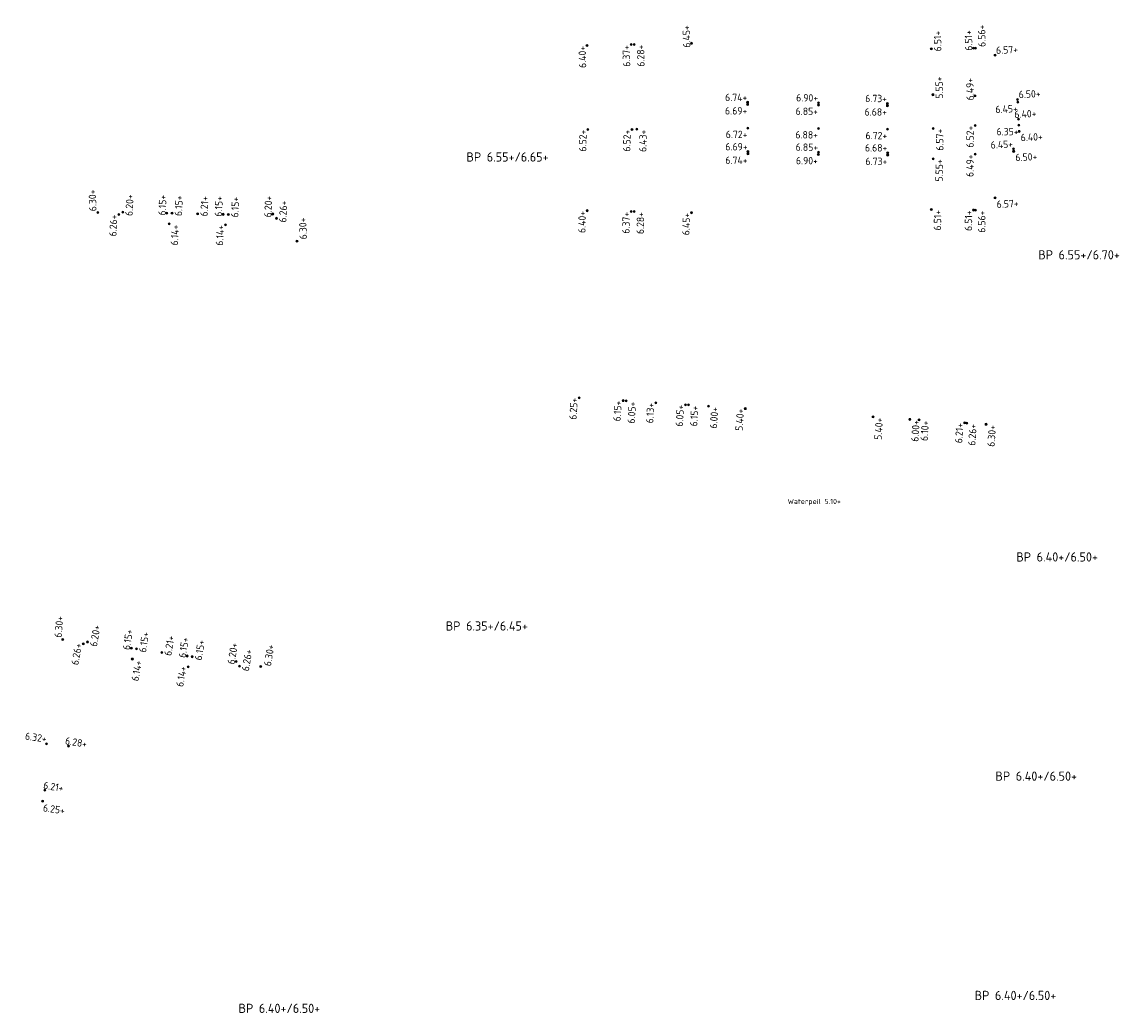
# Model space of a CAD drawing. Extents: x 168267 to 168723, y 448732 to 449595.
# Tile 4 of 32: x 168408 to 168515, y 448843 to 448940. Entities that reach past the tile are written whole.
import ezdxf
from ezdxf.enums import TextEntityAlignment as Align

# ---------------------------------------------------------------- set-up
doc = ezdxf.new("R2010")
doc.units = 0
doc.header["$MEASUREMENT"] = 0
for name, color, linetype, lineweight in [('N-PV-OG-SP_PEIL_0200_BOUWPEIL-T', 30, 'Continuous', 0), ('N-PV-OG-SP_PEIL_0500_KAVELPEIL-S', 140, 'Continuous', 0), ('N-PV-OG-SP_PEIL_0500_WEGPEIL-S', 210, 'Continuous', 0), ('N-PV-OG-SP_PEIL_0500_WEGPEIL_GOOT-S', 190, 'Continuous', 0), ('N-PV-OG-SP_PEIL_BOUWPEIL-S', 30, 'Continuous', 0)]:
    doc.layers.add(name, color=color, linetype=linetype, lineweight=lineweight)
doc.styles.add('NLCS-ISO', font='NLCS-ISO.ttf')
doc.styles.add('NLCS-ISO-M200-T25', font='NLCS-ISO.ttf', dxfattribs={"height": 0.5})

# ---------------------------------------------------------------- blocks, each defined once
blk = doc.blocks.new('*U7')
h = blk.add_hatch(color=256)
h.dxf.hatch_style = 1
edge = h.paths.add_edge_path()
edge.add_arc((0, 0), 0.25, 0, 360)
blk.add_circle((0, 0), 0.25)
at = {"ltscale": 0.1, "style": 'NLCS-ISO'}
blk.add_attdef('NAP', text='', height=1.8, dxfattribs=at).set_placement((-0.09, -2.99), align=Align.BOTTOM_RIGHT)
blk = doc.blocks.new('SOG-PEIL_BOUWPEIL-SO')
at = {"layer": 'Defpoints'}
blk.add_point((0, 0), dxfattribs=at)
at = {"layer": 'N-PV-OG-SP_PEIL_0200_BOUWPEIL-T', "style": 'NLCS-ISO'}
for tag in ['BOUWPEIL-DEF', 'BOUWPEIL-SP']:
    blk.add_attdef(tag, text='', height=0.9, dxfattribs=at).set_placement((0, 0), align=Align.MIDDLE)
blk = doc.blocks.new('*U4')
h = blk.add_hatch(color=256)
h.dxf.hatch_style = 1
edge = h.paths.add_edge_path()
edge.add_arc((0, 0), 0.25, 0, 360)
blk.add_circle((0, 0), 0.25)
at = {"ltscale": 0.1, "style": 'NLCS-ISO'}
blk.add_attdef('NAP', text='', height=1.8, dxfattribs=at).set_placement((4.41, -0.25), align=Align.BOTTOM_RIGHT)
blk = doc.blocks.new('*U3')
h = blk.add_hatch(color=256)
h.dxf.hatch_style = 1
edge = h.paths.add_edge_path()
edge.add_arc((0, 0), 0.25, 0, 360)
blk.add_circle((0, 0), 0.25)
at = {"ltscale": 0.1, "style": 'NLCS-ISO'}
blk.add_attdef('NAP', text='', height=1.8, dxfattribs=at).set_placement((-0.09, -2.99), align=Align.BOTTOM_RIGHT)
blk = doc.blocks.new('*U5')
h = blk.add_hatch(color=256)
h.dxf.hatch_style = 1
edge = h.paths.add_edge_path()
edge.add_arc((0, 0), 0.25, 0, 360)
blk.add_circle((0, 0), 0.25)
at = {"ltscale": 0.1, "style": 'NLCS-ISO'}
blk.add_attdef('NAP', text='', height=1.8, dxfattribs=at).set_placement((4.41, -2.99), align=Align.BOTTOM_RIGHT)
blk = doc.blocks.new('SOG-PEIL_HD-SO')
h = blk.add_hatch(color=256)
h.dxf.hatch_style = 1
edge = h.paths.add_edge_path()
edge.add_arc((0, 0), 0.25, 0, 360)
blk.add_circle((0, 0), 0.25)
at = {"ltscale": 0.1, "style": 'NLCS-ISO'}
blk.add_attdef('NAP', text='', height=1.8, dxfattribs=at).set_placement((-0.09, -0.25), align=Align.BOTTOM_RIGHT)
blk = doc.blocks.new('*U14')
h = blk.add_hatch(color=256)
h.dxf.hatch_style = 1
edge = h.paths.add_edge_path()
edge.add_arc((0, 0), 0.25, 0, 360)
blk.add_circle((0, 0), 0.25)
at = {"ltscale": 0.1, "style": 'NLCS-ISO'}
blk.add_attdef('NAP', text='', height=1.8, dxfattribs=at).set_placement((-0.09, -0.25), align=Align.BOTTOM_RIGHT)
blk = doc.blocks.new('*U8')
h = blk.add_hatch(color=256)
h.dxf.hatch_style = 1
edge = h.paths.add_edge_path()
edge.add_arc((0, 0), 0.25, 0, 360)
blk.add_circle((0, 0), 0.25)
at = {"ltscale": 0.1, "style": 'NLCS-ISO'}
blk.add_attdef('NAP', text='', height=1.8, dxfattribs=at).set_placement((4.41, -0.25), align=Align.BOTTOM_RIGHT)
blk = doc.blocks.new('*U33')
h = blk.add_hatch(color=256)
h.dxf.hatch_style = 1
edge = h.paths.add_edge_path()
edge.add_arc((0, 0), 0.25, 0, 360)
blk.add_circle((0, 0), 0.25)
at = {"ltscale": 0.1, "style": 'NLCS-ISO'}
blk.add_attdef('NAP', text='', height=1.8, dxfattribs=at).set_placement((-0.09, -0.25), align=Align.BOTTOM_RIGHT)
blk = doc.blocks.new('*U15')
h = blk.add_hatch(color=256)
h.dxf.hatch_style = 1
edge = h.paths.add_edge_path()
edge.add_arc((0, 0), 0.25, 0, 360)
blk.add_circle((0, 0), 0.25)
at = {"ltscale": 0.1, "style": 'NLCS-ISO'}
blk.add_attdef('NAP', text='', height=1.8, dxfattribs=at).set_placement((4.41, -0.25), align=Align.BOTTOM_RIGHT)
blk = doc.blocks.new('*U25')
h = blk.add_hatch(color=256)
h.dxf.hatch_style = 1
edge = h.paths.add_edge_path()
edge.add_arc((0, 0), 0.25, 0, 360)
blk.add_circle((0, 0), 0.25)
at = {"ltscale": 0.1, "style": 'NLCS-ISO'}
blk.add_attdef('NAP', text='', height=1.8, dxfattribs=at).set_placement((-0.09, -0.25), align=Align.BOTTOM_RIGHT)
blk = doc.blocks.new('*U10')
h = blk.add_hatch(color=256)
h.dxf.hatch_style = 1
edge = h.paths.add_edge_path()
edge.add_arc((0, 0), 0.25, 0, 360)
blk.add_circle((0, 0), 0.25)
at = {"ltscale": 0.1, "style": 'NLCS-ISO'}
blk.add_attdef('NAP', text='', height=1.8, dxfattribs=at).set_placement((-0.09, -0.25), align=Align.BOTTOM_RIGHT)
blk = doc.blocks.new('*U37')
h = blk.add_hatch(color=256)
h.dxf.hatch_style = 1
edge = h.paths.add_edge_path()
edge.add_arc((0, 0), 0.25, 0, 360)
blk.add_circle((0, 0), 0.25)
at = {"ltscale": 0.1, "style": 'NLCS-ISO'}
blk.add_attdef('NAP', text='', height=1.8, dxfattribs=at).set_placement((4.41, -2.99), align=Align.BOTTOM_RIGHT)
blk = doc.blocks.new('*U17')
h = blk.add_hatch(color=256)
h.dxf.hatch_style = 1
edge = h.paths.add_edge_path()
edge.add_arc((0, 0), 0.25, 0, 360)
blk.add_circle((0, 0), 0.25)
at = {"ltscale": 0.1, "style": 'NLCS-ISO'}
blk.add_attdef('NAP', text='', height=1.8, dxfattribs=at).set_placement((4.41, -2.99), align=Align.BOTTOM_RIGHT)
blk = doc.blocks.new('*U54')
h = blk.add_hatch(color=256)
h.dxf.hatch_style = 1
edge = h.paths.add_edge_path()
edge.add_arc((0, 0), 0.25, 0, 360)
blk.add_circle((0, 0), 0.25)
at = {"ltscale": 0.1, "style": 'NLCS-ISO'}
blk.add_attdef('NAP', text='', height=1.8, dxfattribs=at).set_placement((-0.09, -0.25), align=Align.BOTTOM_RIGHT)
blk = doc.blocks.new('*U63')
h = blk.add_hatch(color=256)
h.dxf.hatch_style = 1
edge = h.paths.add_edge_path()
edge.add_arc((0, 0), 0.25, 0, 360)
blk.add_circle((0, 0), 0.25)
at = {"ltscale": 0.1, "style": 'NLCS-ISO'}
blk.add_attdef('NAP', text='', height=1.8, dxfattribs=at).set_placement((4.41, -2.99), align=Align.BOTTOM_RIGHT)
blk = doc.blocks.new('*U64')
h = blk.add_hatch(color=256)
h.dxf.hatch_style = 1
edge = h.paths.add_edge_path()
edge.add_arc((0, 0), 0.25, 0, 360)
blk.add_circle((0, 0), 0.25)
at = {"ltscale": 0.1, "style": 'NLCS-ISO'}
blk.add_attdef('NAP', text='', height=1.8, dxfattribs=at).set_placement((4.41, -0.25), align=Align.BOTTOM_RIGHT)
blk = doc.blocks.new('*U55')
h = blk.add_hatch(color=256)
h.dxf.hatch_style = 1
edge = h.paths.add_edge_path()
edge.add_arc((0, 0), 0.25, 0, 360)
blk.add_circle((0, 0), 0.25)
at = {"ltscale": 0.1, "style": 'NLCS-ISO'}
blk.add_attdef('NAP', text='', height=1.8, dxfattribs=at).set_placement((4.41, -0.25), align=Align.BOTTOM_RIGHT)

msp = doc.modelspace()

# ---------------------------------------------------------------- block references
at = {"layer": 'N-PV-OG-SP_PEIL_0500_KAVELPEIL-S'}
for name, p, xscale, yscale, zscale, rotation, values in [('SOG-PEIL_HD-SO', (168463.09, 448937.56), 0.4, 0.4, 0.4, 91.15970150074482, {'NAP': '6.40+'}), ('SOG-PEIL_HD-SO', (168463.18, 448929.36), 0.4000000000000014, 0.4000000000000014, 0.4000000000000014, 88.86674798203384, {'NAP': '6.52+'}), ('SOG-PEIL_HD-SO', (168463.1, 448921.43), 0.4000000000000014, 0.4000000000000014, 0.4000000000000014, 88.86674798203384, {'NAP': '6.40+'}), ('SOG-PEIL_HD-SO', (168462.32, 448903.16), 0.3999999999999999, 0.3999999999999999, 0.3999999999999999, 86.26803714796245, {'NAP': '6.25+'}), ('*U3', (168502.04, 448900.57), 0.3999999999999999, 0.3999999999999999, 0.3999999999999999, 86.26803714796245, {'NAP': '6.30+'}), ('*U10', (168410.32, 448869.38), 0.4000000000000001, 0.4000000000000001, 0.4000000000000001, 352.2396485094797, {'NAP': '6.32+'})]:
    msp.add_blockref(name, p, dxfattribs=dict(at, xscale=xscale, yscale=yscale, zscale=zscale, rotation=rotation)).add_auto_attribs(values)
ref = msp.add_blockref('*U4', (168502.92, 448936.6), dxfattribs=dict(at, xscale=0.4, yscale=0.4, zscale=0.4, rotation=2.802931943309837))
ref.add_attrib('NAP', '6.57+', dxfattribs={"layer": '0', "ltscale": 0.1, "height": 0.72, "rotation": 2.8029, "style": 'NLCS-ISO'}).set_placement((168505.19, 448936.61), align=Align.BOTTOM_RIGHT)
ref = msp.add_blockref('*U15', (168415.33, 448921.24), dxfattribs=dict(at, xscale=0.4000000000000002, yscale=0.4000000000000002, zscale=0.4000000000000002, rotation=91.94151555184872))
ref.add_attrib('NAP', '6.30+', dxfattribs={"layer": '0', "ltscale": 0.1, "height": 0.72, "rotation": 91.9415, "style": 'NLCS-ISO'}).set_placement((168415.36, 448923.51), align=Align.BOTTOM_RIGHT)
ref = msp.add_blockref('*U5', (168502.92, 448922.67), dxfattribs=dict(at, xscale=0.4, yscale=0.4, zscale=0.4, rotation=2.802931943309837))
ref.add_attrib('NAP', '6.57+', dxfattribs={"layer": '0', "ltscale": 0.1, "height": 0.72, "rotation": 2.8029, "style": 'NLCS-ISO'}).set_placement((168505.25, 448921.58), align=Align.BOTTOM_RIGHT)
ref = msp.add_blockref('*U17', (168434.78, 448918.46), dxfattribs=dict(at, xscale=0.4000000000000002, yscale=0.4000000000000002, zscale=0.4000000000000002, rotation=91.94151555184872))
ref.add_attrib('NAP', '6.30+', dxfattribs={"layer": '0', "ltscale": 0.1, "height": 0.72, "rotation": 91.9415, "style": 'NLCS-ISO'}).set_placement((168435.9, 448920.77), align=Align.BOTTOM_RIGHT)
ref = msp.add_blockref('*U15', (168411.91, 448879.56), dxfattribs=dict(at, xscale=0.4000000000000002, yscale=0.4000000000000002, zscale=0.4000000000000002, rotation=85.19612704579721))
ref.add_attrib('NAP', '6.30+', dxfattribs={"layer": '0', "ltscale": 0.1, "height": 0.72, "rotation": 85.1961, "style": 'NLCS-ISO'}).set_placement((168412.2, 448881.81), align=Align.BOTTOM_RIGHT)
ref = msp.add_blockref('*U17', (168431.24, 448876.93), dxfattribs=dict(at, xscale=0.4000000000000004, yscale=0.4000000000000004, zscale=0.4000000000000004, rotation=80.4))
ref.add_attrib('NAP', '6.30+', dxfattribs={"layer": '0', "ltscale": 0.1, "height": 0.72, "rotation": 80.4, "style": 'NLCS-ISO'}).set_placement((168432.8, 448878.97), align=Align.BOTTOM_RIGHT)
ref = msp.add_blockref('*U37', (168409.95, 448863.77), dxfattribs=dict(at, xscale=0.4000000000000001, yscale=0.4000000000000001, zscale=0.4000000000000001, rotation=352.2396485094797))
ref.add_attrib('NAP', '6.25+', dxfattribs={"layer": '0', "ltscale": 0.1, "height": 0.72, "rotation": 352.2396, "style": 'NLCS-ISO'}).set_placement((168412.04, 448862.28), align=Align.BOTTOM_RIGHT)
at = {"layer": 'N-PV-OG-SP_PEIL_0500_WEGPEIL-S'}
for name, p, xscale, yscale, zscale, rotation, values in [('*U15', (168473.29, 448937.77), 0.3999999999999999, 0.3999999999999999, 0.3999999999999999, 90.93132463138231, {'NAP': '6.45+'}), ('*U5', (168496.7, 448937.22), 0.3999999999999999, 0.3999999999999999, 0.3999999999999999, 90.93132463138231, {'NAP': '6.51+'}), ('*U8', (168500.82, 448937.3), 0.3999999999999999, 0.3999999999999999, 0.3999999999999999, 90.93132463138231, {'NAP': '6.51+'}), ('SOG-PEIL_HD-SO', (168467.39, 448937.65), 0.4, 0.4, 0.4, 91.15970150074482, {'NAP': '6.37+'}), ('*U3', (168467.69, 448937.66), 0.4, 0.4, 0.4, 91.15970150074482, {'NAP': '6.28+'}), ('*U5', (168496.86, 448932.75), 0.3999999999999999, 0.3999999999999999, 0.3999999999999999, 90.93132463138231, {'NAP': '5.55+'}), ('*U8', (168500.96, 448932.63), 0.3999999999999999, 0.3999999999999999, 0.3999999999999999, 90.93132463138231, {'NAP': '6.49+'}), ('*U33', (168478.77, 448932.01), 0.3999999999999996, 0.3999999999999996, 0.3999999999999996, 359.8525877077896, {'NAP': '6.74+'}), ('*U33', (168485.68, 448931.96), 0.3999999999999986, 0.3999999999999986, 0.3999999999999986, 359.5194881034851, {'NAP': '6.90+'}), ('*U33', (168492.41, 448931.9), 0.3999999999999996, 0.3999999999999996, 0.3999999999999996, 359.8525877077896, {'NAP': '6.73+'}), ('*U7', (168478.77, 448931.79), 0.3999999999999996, 0.3999999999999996, 0.3999999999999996, 359.8525877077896, {'NAP': '6.69+'}), ('*U7', (168485.68, 448931.74), 0.3999999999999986, 0.3999999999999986, 0.3999999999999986, 359.5194881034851, {'NAP': '6.85+'}), ('*U7', (168492.41, 448931.68), 0.3999999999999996, 0.3999999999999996, 0.3999999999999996, 359.8525877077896, {'NAP': '6.68+'}), ('*U3', (168505.14, 448932.03), 0.4, 0.4, 0.4, 2.802931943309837, {'NAP': '6.45+'}), ('*U4', (168505.22, 448930.37), 0.4, 0.4, 0.4, 2.802931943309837, {'NAP': '6.40+'}), ('SOG-PEIL_HD-SO', (168467.48, 448929.36), 0.4, 0.4, 0.4, 88.79999999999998, {'NAP': '6.52+'}), ('*U3', (168467.95, 448929.38), 0.4000000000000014, 0.4000000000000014, 0.4000000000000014, 88.86674798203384, {'NAP': '6.43+'}), ('*U7', (168478.79, 448929.49), 0.3999999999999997, 0.3999999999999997, 0.3999999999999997, 359.8525877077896, {'NAP': '6.72+'}), ('*U7', (168485.68, 448929.44), 0.3999999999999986, 0.3999999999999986, 0.3999999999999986, 359.5194881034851, {'NAP': '6.88+'}), ('*U7', (168492.43, 448929.38), 0.3999999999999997, 0.3999999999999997, 0.3999999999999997, 359.8525877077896, {'NAP': '6.72+'}), ('*U7', (168496.88, 448929.46), 0.3999999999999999, 0.3999999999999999, 0.3999999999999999, 90.93132463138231, {'NAP': '6.57+'}), ('*U14', (168500.98, 448929.75), 0.4, 0.4, 0.4, 89.1303043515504, {'NAP': '6.52+'}), ('*U33', (168478.8, 448927.19), 0.3999999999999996, 0.3999999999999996, 0.3999999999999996, 359.8525877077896, {'NAP': '6.69+'}), ('*U33', (168485.68, 448927.14), 0.3999999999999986, 0.3999999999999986, 0.3999999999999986, 359.5194881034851, {'NAP': '6.85+'}), ('*U33', (168492.44, 448927.08), 0.3999999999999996, 0.3999999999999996, 0.3999999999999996, 359.8525877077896, {'NAP': '6.68+'}), ('SOG-PEIL_HD-SO', (168504.73, 448927.47), 0.4, 0.4, 0.4, 2.802931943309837, {'NAP': '6.45+'}), ('*U7', (168478.8, 448926.97), 0.3999999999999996, 0.3999999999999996, 0.3999999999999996, 359.8525877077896, {'NAP': '6.74+'}), ('*U7', (168485.67, 448926.92), 0.3999999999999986, 0.3999999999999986, 0.3999999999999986, 359.5194881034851, {'NAP': '6.90+'}), ('*U7', (168492.44, 448926.86), 0.3999999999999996, 0.3999999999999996, 0.3999999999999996, 359.8525877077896, {'NAP': '6.73+'}), ('*U7', (168496.87, 448926.49), 0.3999999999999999, 0.3999999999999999, 0.3999999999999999, 88.97887768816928, {'NAP': '5.55+'}), ('*U14', (168500.97, 448926.94), 0.4, 0.4, 0.4, 89.1303043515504, {'NAP': '6.49+'}), ('*U63', (168417.77, 448921.29), 0.4, 0.4, 0.4, 87.14317106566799, {'NAP': '6.20+'}), ('*U64', (168422.08, 448921.19), 0.4, 0.4, 0.4, 87.14317106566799, {'NAP': '6.15+'}), ('*U63', (168422.58, 448921.18), 0.4, 0.4, 0.4, 87.14317106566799, {'NAP': '6.15+'}), ('*U63', (168425.08, 448921.12), 0.4, 0.4, 0.4, 87.14317106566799, {'NAP': '6.21+'}), ('*U64', (168427.58, 448921.07), 0.4, 0.4, 0.4, 87.14317106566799, {'NAP': '6.15+'}), ('*U63', (168428.08, 448921.05), 0.4, 0.4, 0.4, 87.14317106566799, {'NAP': '6.15+'}), ('*U64', (168432.41, 448921.1), 0.4, 0.4, 0.4, 87.14317106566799, {'NAP': '6.20+'}), ('*U63', (168432.77, 448920.68), 0.4, 0.4, 0.4, 87.14317106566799, {'NAP': '6.26+'}), ('*U54', (168417.38, 448921.06), 0.4, 0.4, 0.4, 87.14317106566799, {'NAP': '6.26+'}), ('SOG-PEIL_HD-SO', (168467.4, 448921.34), 0.4000000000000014, 0.4000000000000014, 0.4000000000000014, 88.86674798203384, {'NAP': '6.37+'}), ('*U3', (168467.7, 448921.34), 0.4000000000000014, 0.4000000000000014, 0.4000000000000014, 88.86674798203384, {'NAP': '6.28+'}), ('*U25', (168473.3, 448921.23), 0.3999999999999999, 0.3999999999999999, 0.3999999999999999, 87.41269905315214, {'NAP': '6.45+'}), ('*U3', (168496.7, 448921.55), 0.4, 0.4, 0.4, 89.1303043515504, {'NAP': '6.51+'}), ('*U14', (168500.82, 448921.49), 0.4, 0.4, 0.4, 89.1303043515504, {'NAP': '6.51+'}), ('*U3', (168501.02, 448921.48), 0.4, 0.4, 0.4, 89.1303043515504, {'NAP': '6.56+'}), ('SOG-PEIL_HD-SO', (168466.61, 448902.88), 0.3999999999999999, 0.3999999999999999, 0.3999999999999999, 86.26803714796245, {'NAP': '6.15+'}), ('*U3', (168466.91, 448902.86), 0.3999999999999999, 0.3999999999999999, 0.3999999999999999, 86.26803714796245, {'NAP': '6.05+'}), ('SOG-PEIL_HD-SO', (168469.8, 448902.67), 0.3999999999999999, 0.3999999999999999, 0.3999999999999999, 86.26803714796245, {'NAP': '6.13+'}), ('SOG-PEIL_HD-SO', (168472.7, 448902.48), 0.3999999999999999, 0.3999999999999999, 0.3999999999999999, 86.26803714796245, {'NAP': '6.05+'}), ('*U3', (168473, 448902.46), 0.3999999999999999, 0.3999999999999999, 0.3999999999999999, 86.26803714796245, {'NAP': '6.15+'}), ('*U3', (168474.94, 448902.34), 0.3999999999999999, 0.3999999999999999, 0.3999999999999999, 86.26803714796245, {'NAP': '6.00+'}), ('SOG-PEIL_HD-SO', (168478.54, 448902.1), 0.3999999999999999, 0.3999999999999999, 0.3999999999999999, 86.26803714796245, {'NAP': '5.40+'}), ('*U3', (168491.01, 448901.29), 0.3999999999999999, 0.3999999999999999, 0.3999999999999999, 86.26803714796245, {'NAP': '5.40+'}), ('*U3', (168494.6, 448901.05), 0.3999999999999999, 0.3999999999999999, 0.3999999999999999, 86.26803714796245, {'NAP': '6.00+'}), ('*U3', (168495.5, 448901), 0.3999999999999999, 0.3999999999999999, 0.3999999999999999, 86.26803714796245, {'NAP': '6.10+'}), ('*U14', (168499.96, 448900.71), 0.3999999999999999, 0.3999999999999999, 0.3999999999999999, 86.26803714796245, {'NAP': '6.21+'}), ('*U3', (168500.16, 448900.69), 0.3999999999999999, 0.3999999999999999, 0.3999999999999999, 86.26803714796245, {'NAP': '6.26+'}), ('*U63', (168414.34, 448879.32), 0.4, 0.4, 0.4, 80.39778255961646, {'NAP': '6.20+'}), ('*U64', (168418.61, 448878.72), 0.4, 0.4, 0.4, 80.39778255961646, {'NAP': '6.15+'}), ('*U63', (168419.11, 448878.65), 0.4, 0.4, 0.4, 80.39778255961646, {'NAP': '6.15+'}), ('*U63', (168421.58, 448878.3), 0.4, 0.4, 0.4, 80.39778255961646, {'NAP': '6.21+'}), ('*U64', (168424.06, 448877.95), 0.4, 0.4, 0.4, 80.39778255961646, {'NAP': '6.15+'}), ('*U54', (168413.92, 448879.14), 0.4, 0.4, 0.4, 80.39778255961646, {'NAP': '6.26+'}), ('*U63', (168424.55, 448877.88), 0.4, 0.4, 0.4, 80.39778255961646, {'NAP': '6.15+'}), ('*U64', (168428.85, 448877.41), 0.4, 0.4, 0.4, 80.39778255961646, {'NAP': '6.20+'}), ('*U63', (168429.17, 448876.95), 0.4, 0.4, 0.4, 80.39778255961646, {'NAP': '6.26+'}), ('*U55', (168412.47, 448869.16), 0.3999999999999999, 0.3999999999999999, 0.3999999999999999, 350.3977825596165, {'NAP': '6.28+'})]:
    msp.add_blockref(name, p, dxfattribs=dict(at, xscale=xscale, yscale=yscale, zscale=zscale, rotation=rotation)).add_auto_attribs(values)
ref = msp.add_blockref('*U5', (168501.02, 448937.3), dxfattribs=dict(at, xscale=0.3999999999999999, yscale=0.3999999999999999, zscale=0.3999999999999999, rotation=90.93132463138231))
ref.add_attrib('NAP', '6.56+', dxfattribs={"layer": '0', "ltscale": 0.1, "height": 0.72, "rotation": 90.9313, "style": 'NLCS-ISO'}).set_placement((168502.18, 448939.59), align=Align.BOTTOM_RIGHT)
ref = msp.add_blockref('*U4', (168505.12, 448932.28), dxfattribs=dict(at, xscale=0.4, yscale=0.4, zscale=0.4, rotation=2.802931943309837))
ref.add_attrib('NAP', '6.50+', dxfattribs={"layer": '0', "ltscale": 0.1, "height": 0.72, "rotation": 2.8029, "style": 'NLCS-ISO'}).set_placement((168507.39, 448932.29), align=Align.BOTTOM_RIGHT)
ref = msp.add_blockref('*U5', (168505.28, 448929.17), dxfattribs=dict(at, xscale=0.4, yscale=0.4, zscale=0.4, rotation=2.802931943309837))
ref.add_attrib('NAP', '6.40+', dxfattribs={"layer": '0', "ltscale": 0.1, "height": 0.72, "rotation": 2.8029, "style": 'NLCS-ISO'}).set_placement((168507.6, 448928.09), align=Align.BOTTOM_RIGHT)
ref = msp.add_blockref('*U5', (168504.74, 448927.22), dxfattribs=dict(at, xscale=0.4, yscale=0.4, zscale=0.4, rotation=2.802931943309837))
ref.add_attrib('NAP', '6.50+', dxfattribs={"layer": '0', "ltscale": 0.1, "height": 0.72, "rotation": 2.8029, "style": 'NLCS-ISO'}).set_placement((168507.07, 448926.14), align=Align.BOTTOM_RIGHT)
at = {"layer": 'N-PV-OG-SP_PEIL_0500_WEGPEIL_GOOT-S', "xscale": 0.4, "yscale": 0.4, "zscale": 0.4}
msp.add_blockref('*U7', (168505.25, 448929.77), dxfattribs=at).add_auto_attribs({'NAP': '6.35+'})
at = {"layer": 'N-PV-OG-SP_PEIL_0500_WEGPEIL_GOOT-S'}
for name, p, xscale, yscale, zscale, rotation, values in [('*U7', (168422.3, 448920.14), 0.3999999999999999, 0.3999999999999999, 0.3999999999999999, 86.45269135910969, {'NAP': '6.14+'}), ('*U33', (168427.8, 448920.04), 0.3999999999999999, 0.3999999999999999, 0.3999999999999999, 86.45269135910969, {'NAP': '6.14+'}), ('*U7', (168418.71, 448877.65), 0.3999999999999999, 0.3999999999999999, 0.3999999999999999, 79.7073028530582, {'NAP': '6.14+'}), ('*U33', (168424.15, 448876.9), 0.3999999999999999, 0.3999999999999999, 0.3999999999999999, 79.7073028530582, {'NAP': '6.14+'}), ('*U8', (168410.17, 448864.84), 0.4, 0.4, 0.4, 350.8599337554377, {'NAP': '6.21+'})]:
    msp.add_blockref(name, p, dxfattribs=dict(at, xscale=xscale, yscale=yscale, zscale=zscale, rotation=rotation)).add_auto_attribs(values)
at = {"layer": 'N-PV-OG-SP_PEIL_BOUWPEIL-S'}
ref = msp.add_blockref('SOG-PEIL_BOUWPEIL-SO', (168455.33, 448926.67), dxfattribs=at)
ref.add_attrib('BOUWPEIL-SP', 'BP 6.55+/6.65+', dxfattribs={"layer": 'N-PV-OG-SP_PEIL_0200_BOUWPEIL-T', "height": 0.9, "style": 'NLCS-ISO'}).set_placement((168455.33, 448926.67), align=Align.MIDDLE)
ref = msp.add_blockref('SOG-PEIL_BOUWPEIL-SO', (168511.12, 448917.12), dxfattribs=at)
ref.add_attrib('BOUWPEIL-SP', 'BP 6.55+/6.70+', dxfattribs={"layer": 'N-PV-OG-SP_PEIL_0200_BOUWPEIL-T', "height": 0.9, "style": 'NLCS-ISO'}).set_placement((168511.12, 448917.12), align=Align.MIDDLE)
ref = msp.add_blockref('SOG-PEIL_BOUWPEIL-SO', (168508.98, 448887.62), dxfattribs=at)
ref.add_attrib('BOUWPEIL-SP', 'BP 6.40+/6.50+', dxfattribs={"layer": 'N-PV-OG-SP_PEIL_0200_BOUWPEIL-T', "height": 0.9, "style": 'NLCS-ISO'}).set_placement((168508.98, 448887.62), align=Align.MIDDLE)
ref = msp.add_blockref('SOG-PEIL_BOUWPEIL-SO', (168453.31, 448880.88), dxfattribs=at)
ref.add_attrib('BOUWPEIL-SP', 'BP 6.35+/6.45+', dxfattribs={"layer": 'N-PV-OG-SP_PEIL_0200_BOUWPEIL-T', "height": 0.9, "style": 'NLCS-ISO'}).set_placement((168453.31, 448880.88), align=Align.MIDDLE)
ref = msp.add_blockref('SOG-PEIL_BOUWPEIL-SO', (168506.94, 448866.22), dxfattribs=at)
ref.add_attrib('BOUWPEIL-SP', 'BP 6.40+/6.50+', dxfattribs={"layer": 'N-PV-OG-SP_PEIL_0200_BOUWPEIL-T', "height": 0.9, "style": 'NLCS-ISO'}).set_placement((168506.94, 448866.22), align=Align.MIDDLE)
ref = msp.add_blockref('SOG-PEIL_BOUWPEIL-SO', (168504.91, 448844.81), dxfattribs=at)
ref.add_attrib('BOUWPEIL-SP', 'BP 6.40+/6.50+', dxfattribs={"layer": 'N-PV-OG-SP_PEIL_0200_BOUWPEIL-T', "height": 0.9, "style": 'NLCS-ISO'}).set_placement((168504.91, 448844.81), align=Align.MIDDLE)
ref = msp.add_blockref('SOG-PEIL_BOUWPEIL-SO', (168433.06, 448843.55), dxfattribs=at)
ref.add_attrib('BOUWPEIL-SP', 'BP 6.40+/6.50+', dxfattribs={"layer": 'N-PV-OG-SP_PEIL_0200_BOUWPEIL-T', "height": 0.9, "style": 'NLCS-ISO'}).set_placement((168433.06, 448843.55), align=Align.MIDDLE)

# ---------------------------------------------------------------- texts
at = {"layer": 'N-PV-OG-SP_PEIL_0500_WEGPEIL-S', "insert": (168482.67, 448893.29), "char_height": 0.5, "attachment_point": 1, "style": 'NLCS-ISO-M200-T25'}
msp.add_mtext_dynamic_manual_height_columns('Waterpeil 5.10+', width=8.7456, gutter_width=2.5, heights=[0], dxfattribs=at)

doc.saveas('drawing.dxf')
